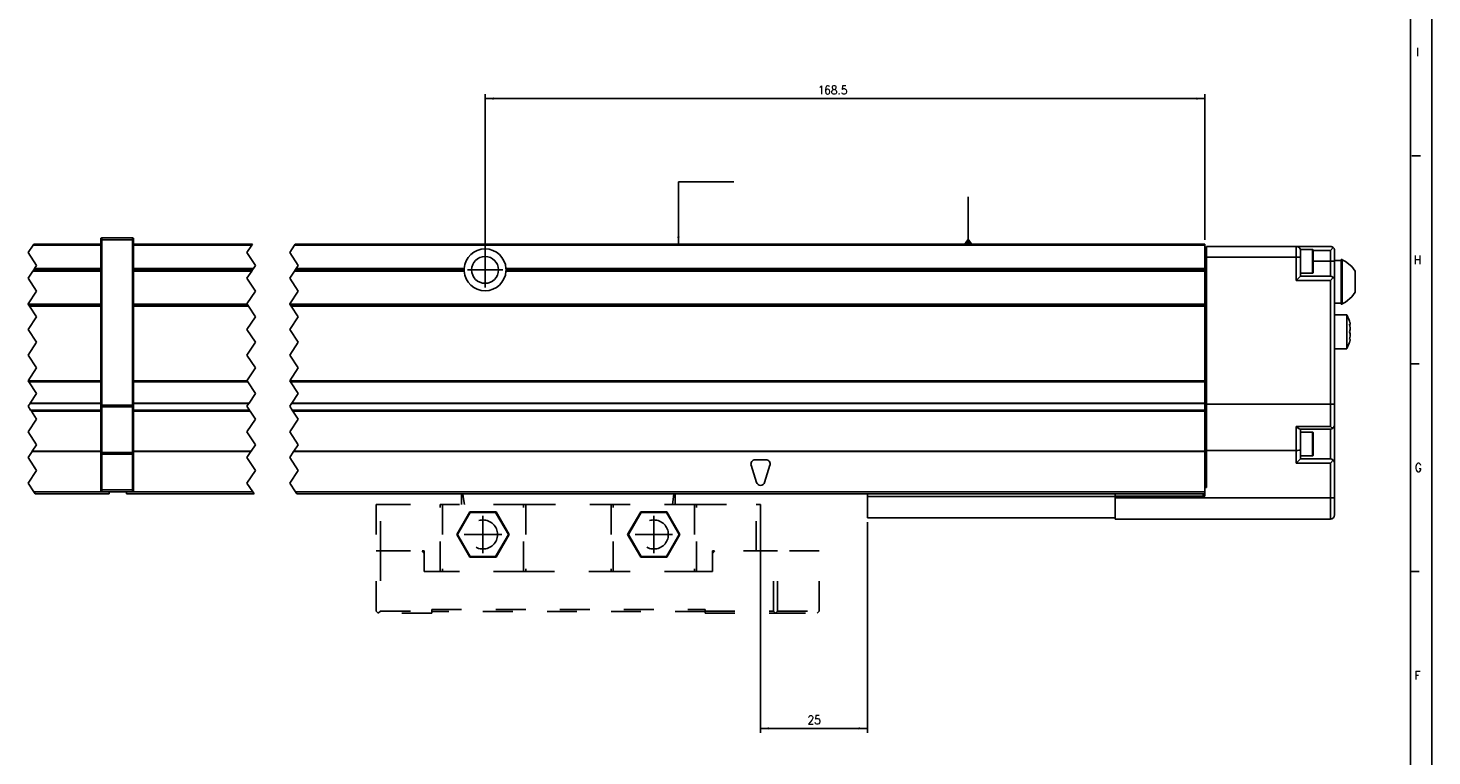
# Model space of a CAD drawing. Header units: inches. Extents: x -381 to 6628, y -418 to 176.
# Tile 11 of 27: x 130 to 459, y -165 to 5. Entities that reach past the tile are written whole.
import ezdxf

# ---------------------------------------------------------------- set-up
doc = ezdxf.new("R2010")
doc.units = ezdxf.units.IN
doc.linetypes.add('DASHED', pattern=[15, 7, -8])
doc.linetypes.add('DOT_CENTER', pattern=[14, 12, -1, 0, -1])
doc.layers.add('1', color=7, linetype='Continuous')
doc.styles.add('CONVERTER_12', font='txt.shx', dxfattribs={"width": 0.9})
doc.dimstyles.new('ME10_DIM_19', dxfattribs={"dimtxt": 2, "dimasz": 2, "dimexe": 1, "dimexo": 1, "dimgap": 1, "dimtad": 1, "dimdsep": 46, "dimtxsty": 'CONVERTER_12', "dimsah": 1, "dimcen": 0.09, "dimclrd": 2, "dimclre": 2, "dimclrt": 2, "dimadec": 0, "dimazin": 0, "dimtfac": 1, "dimtdec": 4, "dimtix": 1, "dimtmove": 0, "dimatfit": 3, "dimfxl": 1, "dimtolj": 1, "dimtzin": 0, "dimarcsym": 0})
doc.dimstyles.new('ME10_DIM_29', dxfattribs={"dimtxt": 2, "dimasz": 2, "dimexe": 1, "dimexo": 1, "dimgap": 1, "dimtad": 1, "dimdsep": 46, "dimtxsty": 'CONVERTER_12', "dimsah": 1, "dimcen": 0.09, "dimclrd": 2, "dimclre": 2, "dimclrt": 2, "dimadec": 0, "dimazin": 0, "dimtfac": 1, "dimtdec": 4, "dimtix": 1, "dimtmove": 0, "dimatfit": 3, "dimfxl": 1, "dimtolj": 1, "dimtzin": 0, "dimarcsym": 0})
doc.dimstyles.get("Standard").update_dxf_attribs({"dimtxt": 0.18, "dimasz": 0.18, "dimexe": 0.18, "dimexo": 0.0625, "dimgap": 0.09, "dimtad": 0, "dimtih": 1, "dimtoh": 1, "dimdec": 4, "dimzin": 0, "dimdsep": 46, "dimtxsty": 'Standard', "dimcen": 0.09, "dimadec": 0, "dimazin": 0, "dimtfac": 1, "dimtdec": 4, "dimtofl": 0, "dimtmove": 0, "dimatfit": 3, "dimfxl": 1, "dimtolj": 1, "dimtzin": 0, "dimarcsym": 0})

# ---------------------------------------------------------------- blocks, each defined once
blk = doc.blocks.new('Modulo_der__14E___8', base_point=(153.18, -109.93))
at = {"color": 7, "linetype": 'Continuous'}
for p, q in [((154.88, -45.53), (182.74, -45.53)), ((154.88, -45.78), (182.58, -45.78)), ((174.43, -45.53), (174.48, -45.48)), ((174.48, -45.48), (181.88, -45.48)), ((181.93, -45.53), (181.88, -45.48)), ((192.58, -45.78), (405.68, -45.78)), ((192.74, -45.53), (405.68, -45.53)), ((405.68, -45.53), (405.68, -45.78)), ((405.68, -51.23), (405.68, -45.78)), ((182.18, -46.47), (182.18, -46.38)), ((405.68, -46.53), (406.08, -46.53)), ((405.68, -48.53), (406.08, -48.53)), ((406.08, -46.03), (427.08, -46.03)), ((406.08, -48.53), (406.08, -46.03)), ((406.08, -83.03), (406.08, -48.53)), ((406.08, -48.53), (427.08, -48.53)), ((427.08, -46.03), (435.08, -46.03)), ((427.08, -48.53), (427.08, -46.03)), ((428.08, -48.53), (427.08, -48.53)), ((427.08, -54.03), (427.08, -48.53)), ((428.08, -46.78), (430.88, -46.78)), ((428.08, -46.78), (428.08, -47.03)), ((428.08, -48.53), (428.08, -47.03)), ((428.08, -53.03), (428.08, -48.53)), ((430.88, -46.78), (430.95, -46.79)), ((430.88, -46.78), (430.88, -52.28)), ((430.95, -46.79), (431.05, -46.88)), ((431.05, -46.88), (431.08, -47.17)), ((431.06, -47.03), (435.08, -47.03)), ((431.08, -47.17), (431.08, -52.08)), ((435.29, -46.05), (435.08, -46.03)), ((435.08, -47.03), (435.78, -46.32)), ((435.08, -47.03), (435.08, -49.53)), ((435.46, -46.1), (435.29, -46.05)), ((435.48, -46.11), (435.46, -46.1)), ((435.67, -46.22), (435.48, -46.11)), ((435.78, -46.32), (435.67, -46.22)), ((435.78, -46.32), (435.82, -46.36)), ((435.82, -46.36), (435.94, -46.53)), ((435.94, -46.53), (436, -46.65)), ((436, -46.65), (436.03, -46.72)), ((436.03, -46.72), (436.07, -46.92)), ((436.07, -46.92), (436.08, -47.03)), ((436.08, -47.03), (436.08, -49.53)), ((437.58, -49.07), (437.83, -49.07)), ((437.58, -59.57), (437.58, -49.07)), ((437.83, -49.07), (437.83, -49.15)), ((437.83, -54.32), (437.83, -49.07)), ((437.83, -49.15), (438.66, -49.54)), ((182.94, -51.23), (154.88, -51.23)), ((182.74, -51.53), (154.88, -51.53)), ((154.88, -51.83), (182.54, -51.83)), ((192.54, -51.83), (232.29, -51.83)), ((232.28, -51.53), (192.74, -51.53)), ((232.29, -51.23), (192.94, -51.23)), ((232.28, -51.53), (232.29, -51.23)), ((232.29, -51.83), (232.28, -51.53)), ((234.45, -49.95), (234.45, -49.96)), ((405.68, -51.23), (242.07, -51.23)), ((242.07, -51.23), (242.08, -51.53)), ((242.08, -51.53), (242.07, -51.83)), ((242.07, -51.83), (405.68, -51.83)), ((405.68, -51.53), (242.08, -51.53)), ((405.68, -51.53), (405.68, -51.23)), ((405.68, -51.83), (405.68, -51.53)), ((405.68, -59.53), (405.68, -51.83)), ((430.88, -52.28), (428.08, -52.28)), ((430.95, -52.27), (430.88, -52.28)), ((431.05, -52.18), (430.95, -52.27)), ((431.08, -52.08), (431.05, -52.18)), ((431.08, -49.53), (435.08, -49.53)), ((435.08, -49.53), (435.08, -53.03)), ((435.08, -49.53), (436.08, -49.53)), ((437.58, -49.32), (436.08, -49.32)), ((436.08, -49.53), (436.08, -54.03)), ((438.66, -49.54), (440.15, -50.77)), ((440.15, -50.77), (440.88, -51.86)), ((440.88, -56.79), (440.88, -51.86)), ((234.45, -53.09), (234.45, -53.1)), ((428.08, -53.03), (427.08, -54.03)), ((435.08, -54.03), (427.08, -54.03)), ((435.08, -53.03), (428.08, -53.03)), ((435.08, -53.03), (435.46, -53.1)), ((435.78, -53.32), (435.08, -54.03)), ((435.08, -83.03), (435.08, -54.03)), ((435.46, -53.1), (435.78, -53.32)), ((435.78, -53.32), (435.82, -53.36)), ((435.82, -53.36), (435.94, -53.53)), ((435.94, -53.53), (436, -53.65)), ((436, -53.65), (436.03, -53.72)), ((436.03, -53.72), (436.07, -53.92)), ((436.07, -53.92), (436.08, -54.03)), ((436.08, -82.84), (436.08, -54.03)), ((437.83, -59.49), (437.83, -54.32)), ((438.66, -59.11), (437.83, -59.49)), ((440.15, -57.87), (438.66, -59.11)), ((440.88, -56.79), (440.15, -57.87)), ((154.88, -59.53), (181.44, -59.53)), ((154.88, -59.78), (181.61, -59.78)), ((181.78, -60.03), (154.88, -60.03)), ((191.44, -59.53), (405.68, -59.53)), ((191.61, -59.78), (405.68, -59.78)), ((405.68, -60.03), (191.78, -60.03)), ((405.68, -59.53), (405.68, -59.78)), ((405.68, -59.78), (405.68, -60.03)), ((405.68, -60.03), (405.68, -77.53)), ((437.58, -59.32), (436.08, -59.32)), ((438.91, -62.03), (436.08, -62.03)), ((437.58, -59.57), (437.83, -59.57)), ((437.83, -59.57), (437.83, -59.49)), ((438.91, -62.09), (438.91, -62.03)), ((438.91, -62.03), (438.91, -62.09)), ((439.5, -63.33), (438.91, -62.09)), ((438.91, -62.09), (438.91, -64.66)), ((438.91, -64.66), (438.91, -70.03)), ((439.58, -63.53), (439.5, -63.33)), ((439.67, -63.84), (439.58, -63.53)), ((439.58, -63.53), (439.67, -63.84)), ((439.66, -64.59), (439.58, -64.26)), ((439.58, -64.26), (439.67, -64.33)), ((439.59, -64.33), (439.68, -64.33)), ((439.59, -64.33), (439.66, -64.59)), ((439.67, -64.64), (439.66, -64.59)), ((439.66, -64.59), (439.67, -64.64)), ((439.68, -63.89), (439.67, -63.84)), ((439.67, -64.33), (439.68, -64.33)), ((439.68, -64.7), (439.67, -64.64)), ((439.67, -64.64), (439.68, -64.7)), ((439.7, -63.96), (439.68, -63.89)), ((439.68, -64.33), (439.73, -64.21)), ((439.72, -65.03), (439.68, -64.7)), ((439.68, -64.7), (439.72, -65.03)), ((439.68, -65.76), (439.72, -65.51)), ((439.72, -65.51), (439.68, -65.76)), ((439.72, -64.09), (439.7, -63.96)), ((439.73, -64.21), (439.72, -64.09)), ((439.73, -65.28), (439.72, -65.03)), ((439.72, -65.03), (439.73, -65.28)), ((439.72, -65.51), (439.73, -65.36)), ((439.73, -65.36), (439.72, -65.51)), ((439.73, -65.36), (439.73, -65.28)), ((439.73, -65.28), (439.73, -65.36)), ((439.5, -68.72), (438.91, -69.97)), ((439.58, -68.53), (439.5, -68.72)), ((439.58, -66.03), (439.67, -65.81)), ((439.67, -65.81), (439.58, -66.03)), ((439.67, -66.25), (439.58, -66.03)), ((439.58, -66.03), (439.67, -66.25)), ((439.58, -67.8), (439.66, -67.47)), ((439.67, -67.73), (439.58, -67.8)), ((439.58, -68.53), (439.67, -68.22)), ((439.67, -68.22), (439.58, -68.53)), ((439.66, -67.47), (439.59, -67.73)), ((439.59, -67.73), (439.68, -67.73)), ((439.66, -67.47), (439.67, -67.42)), ((439.67, -67.42), (439.66, -67.47)), ((439.67, -65.81), (439.68, -65.76)), ((439.68, -65.76), (439.67, -65.81)), ((439.68, -66.29), (439.67, -66.25)), ((439.67, -66.25), (439.68, -66.29)), ((439.67, -67.42), (439.68, -67.35)), ((439.68, -67.35), (439.67, -67.42)), ((439.68, -67.73), (439.67, -67.73)), ((439.67, -68.22), (439.68, -68.17)), ((439.72, -66.55), (439.68, -66.29)), ((439.68, -66.29), (439.72, -66.55)), ((439.68, -67.35), (439.72, -67.03)), ((439.72, -67.03), (439.68, -67.35)), ((439.73, -67.84), (439.68, -67.73)), ((439.68, -68.17), (439.7, -68.09)), ((439.7, -68.09), (439.72, -67.96)), ((439.73, -66.7), (439.72, -66.55)), ((439.72, -66.55), (439.73, -66.7)), ((439.72, -67.03), (439.73, -66.78)), ((439.73, -66.78), (439.72, -67.03)), ((439.72, -67.96), (439.73, -67.84)), ((439.73, -66.78), (439.73, -66.7)), ((439.73, -66.7), (439.73, -66.78)), ((438.91, -70.03), (436.08, -70.03)), ((154.88, -77.53), (181.44, -77.53)), ((154.88, -77.78), (181.61, -77.78)), ((191.44, -77.53), (405.68, -77.53)), ((191.61, -77.78), (405.68, -77.78)), ((405.68, -77.53), (405.68, -77.78)), ((405.68, -77.78), (405.68, -82.73)), ((154.88, -82.73), (181.94, -82.73)), ((154.88, -82.82), (181.88, -82.82)), ((154.88, -84.37), (182.01, -84.37)), ((154.88, -84.53), (182.11, -84.53)), ((154.88, -84.65), (182.19, -84.65)), ((191.88, -82.82), (405.68, -82.82)), ((191.94, -82.73), (405.68, -82.73)), ((192.01, -84.37), (405.68, -84.37)), ((405.68, -84.54), (192.11, -84.53)), ((192.19, -84.65), (405.68, -84.65)), ((405.68, -82.73), (405.68, -82.82)), ((405.68, -82.82), (405.68, -84.37)), ((405.68, -82.93), (406.08, -82.93)), ((405.68, -84.37), (405.68, -84.54)), ((405.68, -84.65), (405.68, -84.54)), ((405.68, -84.65), (405.68, -94.02)), ((406.08, -83.03), (406.08, -93.83)), ((406.08, -83.03), (435.08, -83.03)), ((435.29, -83.02), (435.08, -83.03)), ((435.08, -88.19), (435.08, -83.03)), ((435.46, -83.01), (435.29, -83.02)), ((435.48, -83.01), (435.46, -83.01)), ((435.67, -82.99), (435.48, -83.01)), ((435.78, -82.97), (435.67, -82.99)), ((435.82, -82.97), (435.78, -82.97)), ((435.94, -82.93), (435.82, -82.97)), ((436, -82.91), (435.94, -82.93)), ((436.03, -82.9), (436, -82.91)), ((436.07, -82.86), (436.03, -82.9)), ((436.08, -82.84), (436.07, -82.86)), ((436.08, -87.83), (436.08, -82.84)), ((427.08, -88.19), (427.1, -88.21)), ((435.08, -88.19), (427.08, -88.19)), ((427.08, -93.83), (427.08, -88.19)), ((427.1, -88.21), (427.46, -88.52)), ((427.46, -88.52), (427.48, -88.53)), ((427.48, -88.53), (427.78, -88.74)), ((427.78, -88.74), (427.8, -88.75)), ((435.08, -88.19), (435.1, -88.21)), ((435.1, -88.21), (435.46, -88.52)), ((435.46, -88.52), (435.48, -88.53)), ((435.64, -88.65), (435.46, -88.75)), ((435.48, -88.53), (435.64, -88.65)), ((435.64, -88.65), (435.78, -88.53)), ((435.78, -88.53), (436, -88.21)), ((436, -88.21), (436.08, -87.83)), ((436.08, -87.84), (436.06, -88)), ((436.08, -87.84), (436.08, -96.83)), ((427.8, -88.75), (428.01, -88.83)), ((435.08, -88.83), (428.01, -88.83)), ((428.08, -93.64), (428.08, -88.83)), ((430.88, -89.58), (428.08, -89.58)), ((430.95, -89.59), (430.88, -89.58)), ((430.88, -89.58), (430.88, -95.08)), ((431.05, -89.68), (430.95, -89.59)), ((431.08, -89.97), (431.05, -89.68)), ((431.08, -89.97), (431.08, -92.33)), ((435.46, -88.75), (435.08, -88.83)), ((435.08, -88.83), (435.08, -95.83)), ((182.41, -94.02), (154.88, -94.02)), ((182.35, -94.11), (154.88, -94.11)), ((405.68, -94.11), (192.35, -94.11)), ((405.68, -94.02), (192.41, -94.02)), ((406.08, -93.73), (405.68, -93.73)), ((405.68, -94.02), (405.68, -94.11)), ((405.68, -94.11), (405.68, -102.53)), ((406.08, -93.83), (406.08, -102.53)), ((427.08, -93.83), (406.08, -93.83)), ((427.46, -93.81), (427.08, -93.83)), ((427.08, -96.83), (427.08, -93.83)), ((427.78, -93.77), (427.46, -93.81)), ((428, -93.71), (427.78, -93.77)), ((428.08, -93.64), (428, -93.71)), ((428.08, -95.83), (428.08, -93.64)), ((430.88, -95.08), (428.08, -95.08)), ((430.88, -95.08), (430.95, -95.07)), ((430.95, -95.07), (431.05, -94.98)), ((431.05, -94.98), (431.08, -94.88)), ((431.08, -92.33), (431.08, -94.88)), ((300.72, -101.32), (299.47, -97.32)), ((300.43, -96.03), (302.93, -96.03)), ((303.88, -97.32), (302.63, -101.32)), ((428.08, -95.83), (427.08, -96.83)), ((427.08, -96.83), (435.08, -96.83)), ((428.08, -95.83), (435.08, -95.83)), ((435.46, -95.9), (435.08, -95.83)), ((435.08, -96.83), (435.78, -96.12)), ((435.08, -96.83), (435.08, -104.93)), ((435.78, -96.12), (435.46, -95.9)), ((436, -96.45), (435.78, -96.12)), ((436.08, -96.83), (436, -96.45)), ((436.08, -96.83), (436.08, -104.93)), ((406.08, -101.53), (405.68, -101.53)), ((153.18, -103.53), (153.18, -104.03)), ((153.18, -104.03), (183.11, -104.03)), ((154.63, -103.53), (182.78, -103.53)), ((192.78, -103.53), (405.68, -103.53)), ((326.68, -104.03), (193.11, -104.03)), ((326.68, -104.03), (384.68, -104.03)), ((326.68, -104.63), (326.68, -104.03)), ((326.68, -104.63), (326.68, -109.63)), ((384.68, -104.63), (326.68, -104.63)), ((405.68, -104.03), (384.68, -104.03)), ((384.68, -104.03), (384.68, -104.53)), ((384.68, -104.53), (405.68, -104.53)), ((384.68, -104.93), (384.68, -104.53)), ((384.68, -104.93), (384.68, -109.93)), ((435.08, -104.93), (384.68, -104.93)), ((405.28, -104.03), (405.28, -104.53)), ((406.08, -102.03), (405.68, -102.03)), ((405.68, -102.53), (405.68, -104.53)), ((406.08, -102.53), (405.68, -102.53)), ((435.08, -104.93), (435.08, -109.93)), ((435.08, -104.93), (436.08, -104.93)), ((436.08, -104.93), (436.08, -108.93)), ((326.68, -109.63), (384.68, -109.63)), ((435.08, -109.93), (384.68, -109.93))]:
    blk.add_line(p, q, dxfattribs=at)
at = {"color": 2, "linetype": 'DOT_CENTER'}
for p, q in [((181.43, -47.5), (182.58, -45.78)), ((182.58, -45.78), (182.74, -45.53)), ((192.58, -45.78), (191.43, -47.5)), ((192.74, -45.53), (192.58, -45.78)), ((183.43, -50.5), (181.43, -47.5)), ((182.12, -46.47), (182.18, -46.47)), ((191.43, -47.5), (193.43, -50.5)), ((181.43, -53.5), (182.54, -51.83)), ((182.74, -51.53), (182.54, -51.83)), ((182.94, -51.23), (182.74, -51.53)), ((182.94, -51.23), (183.43, -50.5)), ((192.54, -51.83), (191.43, -53.5)), ((192.74, -51.53), (192.54, -51.83)), ((192.94, -51.23), (192.74, -51.53)), ((193.43, -50.5), (192.94, -51.23)), ((183.43, -56.5), (181.43, -53.5)), ((191.43, -53.5), (193.43, -56.5)), ((181.43, -59.5), (183.43, -56.5)), ((193.43, -56.5), (191.43, -59.5)), ((181.44, -59.53), (181.43, -59.5)), ((181.61, -59.78), (181.44, -59.53)), ((181.61, -59.78), (181.78, -60.03)), ((183.43, -62.5), (181.78, -60.03)), ((191.43, -59.5), (191.44, -59.53)), ((191.44, -59.53), (191.61, -59.78)), ((191.78, -60.03), (191.61, -59.78)), ((191.78, -60.03), (193.43, -62.5)), ((181.43, -65.5), (183.43, -62.5)), ((183.43, -68.5), (181.43, -65.5)), ((193.43, -62.5), (191.43, -65.5)), ((191.43, -65.5), (193.43, -68.5)), ((181.43, -71.5), (183.43, -68.5)), ((193.43, -68.5), (191.43, -71.5)), ((183.43, -74.5), (181.43, -71.5)), ((191.43, -71.5), (193.43, -74.5)), ((181.43, -77.5), (183.43, -74.5)), ((193.43, -74.5), (191.43, -77.5)), ((181.44, -77.53), (181.43, -77.5)), ((181.61, -77.78), (181.44, -77.53)), ((183.43, -80.5), (181.61, -77.78)), ((191.43, -77.5), (191.44, -77.53)), ((191.44, -77.53), (191.61, -77.78)), ((191.61, -77.78), (193.43, -80.5)), ((181.94, -82.73), (183.43, -80.5)), ((193.43, -80.5), (191.94, -82.73)), ((181.43, -83.5), (181.88, -82.82)), ((182.01, -84.37), (181.43, -83.5)), ((181.88, -82.82), (181.94, -82.73)), ((182.11, -84.53), (182.01, -84.37)), ((182.11, -84.53), (182.13, -84.56)), ((182.13, -84.56), (182.19, -84.65)), ((183.43, -86.5), (182.19, -84.65)), ((191.88, -82.82), (191.43, -83.5)), ((191.43, -83.5), (192.01, -84.37)), ((191.94, -82.73), (191.88, -82.82)), ((192.01, -84.37), (192.11, -84.53)), ((192.19, -84.65), (192.11, -84.53)), ((192.19, -84.65), (193.43, -86.5)), ((181.43, -89.5), (183.43, -86.5)), ((193.43, -86.5), (191.43, -89.5)), ((183.43, -92.5), (181.43, -89.5)), ((191.43, -89.5), (193.43, -92.5)), ((181.43, -95.5), (182.35, -94.11)), ((182.41, -94.02), (182.35, -94.11)), ((182.41, -94.02), (183.43, -92.5)), ((192.35, -94.11), (191.43, -95.5)), ((192.35, -94.11), (192.41, -94.02)), ((193.43, -92.5), (192.41, -94.02)), ((183.43, -98.5), (181.43, -95.5)), ((181.43, -101.5), (183.43, -98.5)), ((191.43, -95.5), (193.43, -98.5)), ((193.43, -98.5), (191.43, -101.5)), ((182.78, -103.53), (181.43, -101.5)), ((191.43, -101.5), (192.78, -103.53)), ((183.11, -104.03), (182.78, -103.53)), ((192.78, -103.53), (193.11, -104.03))]:
    blk.add_line(p, q, dxfattribs=at)
at = {"color": 7, "linetype": 'Continuous'}
blk.add_circle((237.18, -51.53), 3.15, dxfattribs=at)
for centre, radius, start, end in [((237.18, -51.53), 4.9, 3.5101, 176.4899), ((427.08, -47.03), 1, 0, 90), ((237.18, -51.53), 4.9, 183.5101, 356.4899), ((300.43, -97.03), 1, 90, 197.354), ((302.93, -97.03), 1, 342.646, 90), ((301.68, -101.03), 1, 197.354, 342.646), ((435.08, -108.93), 1, 270, 0)]:
    blk.add_arc(centre, radius, start, end, dxfattribs=at)
at = {"layer": '1', "color": 2, "linetype": 'DOT_CENTER'}
for p, q in [((237.18, -47.38), (237.18, -55.68)), ((241.33, -51.53), (233.03, -51.53))]:
    blk.add_line(p, q, dxfattribs=at)
blk = doc.blocks.new('Modulos_intermedio__FL-14__2__10', base_point=(130.18, -104.03))
at = {"color": 2, "linetype": 'DOT_CENTER'}
for p, q in [((131.33, -45.78), (130.18, -47.5)), ((131.49, -45.53), (131.33, -45.78)), ((130.18, -47.5), (132.18, -50.5)), ((131.29, -51.83), (130.18, -53.5)), ((131.29, -51.83), (131.49, -51.53)), ((131.49, -51.53), (131.69, -51.23)), ((132.18, -50.5), (131.69, -51.23)), ((130.18, -53.5), (132.18, -56.5)), ((132.18, -56.5), (130.18, -59.5)), ((130.18, -59.5), (130.19, -59.53)), ((130.19, -59.53), (130.36, -59.78)), ((130.53, -60.03), (130.36, -59.78)), ((130.53, -60.03), (132.18, -62.5)), ((132.18, -62.5), (130.18, -65.5)), ((130.18, -65.5), (132.18, -68.5)), ((132.18, -68.5), (130.18, -71.5)), ((130.18, -71.5), (132.18, -74.5)), ((132.18, -74.5), (130.18, -77.5)), ((130.18, -77.5), (130.19, -77.53)), ((130.19, -77.53), (130.36, -77.78)), ((130.36, -77.78), (132.18, -80.5)), ((132.18, -80.5), (130.69, -82.73)), ((130.63, -82.82), (130.18, -83.5)), ((130.18, -83.5), (130.76, -84.37)), ((130.69, -82.73), (130.63, -82.82)), ((130.76, -84.37), (130.86, -84.53)), ((130.9, -84.58), (130.86, -84.53)), ((130.94, -84.65), (130.9, -84.58)), ((130.94, -84.65), (132.18, -86.5)), ((132.18, -86.5), (130.18, -89.5)), ((130.18, -89.5), (132.18, -92.5)), ((131.1, -94.11), (130.18, -95.5)), ((131.1, -94.11), (131.16, -94.02)), ((132.18, -92.5), (131.16, -94.02)), ((130.18, -95.5), (132.18, -98.5)), ((132.18, -98.5), (130.18, -101.5)), ((130.69, -96.28), (130.74, -96.35)), ((130.74, -96.35), (130.78, -96.41)), ((130.78, -96.41), (130.82, -96.46)), ((130.82, -96.46), (130.83, -96.49)), ((132.18, -98.5), (131.55, -97.56)), ((130.18, -101.5), (131.53, -103.53)), ((131.22, -103.06), (131.22, -103.08)), ((131.53, -103.53), (131.86, -104.03))]:
    blk.add_line(p, q, dxfattribs=at)
at = {"color": 7, "linetype": 'Continuous'}
for p, q in [((131.33, -45.78), (147.18, -45.78)), ((131.49, -45.53), (147.18, -45.53)), ((147.18, -44.28), (147.19, -44.21)), ((147.18, -44.28), (147.18, -44.53)), ((147.18, -44.53), (147.43, -44.53)), ((147.18, -44.53), (147.18, -83.21)), ((147.19, -44.21), (147.2, -44.18)), ((147.2, -44.18), (147.22, -44.14)), ((147.22, -44.14), (147.25, -44.1)), ((147.25, -44.1), (147.29, -44.07)), ((147.29, -44.07), (147.34, -44.04)), ((147.34, -44.04), (147.36, -44.04)), ((147.36, -44.04), (147.43, -44.03)), ((147.43, -44.03), (147.43, -44.53)), ((147.43, -44.03), (154.63, -44.03)), ((154.63, -44.53), (147.43, -44.53)), ((147.43, -44.53), (147.43, -83.21)), ((154.63, -44.03), (154.63, -44.53)), ((154.7, -44.04), (154.63, -44.03)), ((154.88, -44.53), (154.63, -44.53)), ((154.63, -44.53), (154.63, -83.21)), ((154.72, -44.04), (154.7, -44.04)), ((154.76, -44.07), (154.72, -44.04)), ((154.8, -44.1), (154.76, -44.07)), ((154.84, -44.14), (154.8, -44.1)), ((154.86, -44.18), (154.84, -44.14)), ((154.87, -44.21), (154.86, -44.18)), ((154.88, -44.28), (154.87, -44.21)), ((154.88, -44.28), (154.88, -44.53)), ((154.88, -44.53), (154.88, -83.21)), ((147.18, -51.83), (131.29, -51.83)), ((147.18, -51.53), (131.49, -51.53)), ((147.18, -51.23), (131.69, -51.23)), ((130.19, -59.53), (147.18, -59.53)), ((130.36, -59.78), (147.18, -59.78)), ((147.18, -60.03), (130.53, -60.03)), ((130.19, -77.53), (147.18, -77.53)), ((130.36, -77.78), (147.18, -77.78)), ((130.63, -82.82), (147.18, -82.82)), ((130.69, -82.73), (147.18, -82.73)), ((130.76, -84.37), (147.18, -84.37)), ((130.86, -84.53), (147.18, -84.53)), ((130.94, -84.65), (147.18, -84.65)), ((147.18, -83.21), (147.18, -83.52)), ((147.18, -83.21), (147.43, -83.21)), ((147.18, -83.52), (147.18, -94.19)), ((147.18, -83.52), (147.19, -83.54)), ((147.19, -83.54), (147.22, -83.57)), ((147.22, -83.57), (147.25, -83.59)), ((147.25, -83.59), (147.29, -83.6)), ((147.29, -83.6), (147.34, -83.61)), ((147.34, -83.61), (147.36, -83.61)), ((147.36, -83.61), (147.43, -83.62)), ((147.43, -83.21), (154.63, -83.21)), ((147.43, -83.21), (147.43, -83.62)), ((147.43, -83.62), (154.63, -83.62)), ((147.43, -83.62), (147.43, -94.3)), ((154.88, -83.21), (154.63, -83.21)), ((154.63, -83.21), (154.63, -83.62)), ((154.7, -83.61), (154.63, -83.62)), ((154.63, -83.62), (154.63, -94.3)), ((154.72, -83.61), (154.7, -83.61)), ((154.76, -83.6), (154.72, -83.61)), ((154.8, -83.59), (154.76, -83.6)), ((154.84, -83.57), (154.8, -83.59)), ((154.87, -83.54), (154.84, -83.57)), ((154.88, -83.52), (154.87, -83.54)), ((154.88, -83.21), (154.88, -83.52)), ((154.88, -83.52), (154.88, -94.19)), ((147.18, -94.11), (131.1, -94.11)), ((147.18, -94.02), (131.16, -94.02)), ((147.18, -94.19), (147.18, -94.71)), ((147.18, -94.19), (147.19, -94.22)), ((147.18, -94.71), (147.43, -94.71)), ((147.18, -94.71), (147.18, -103.03)), ((147.19, -94.22), (147.22, -94.25)), ((147.22, -94.25), (147.25, -94.27)), ((147.25, -94.27), (147.29, -94.28)), ((147.29, -94.28), (147.34, -94.29)), ((147.34, -94.29), (147.36, -94.29)), ((147.36, -94.29), (147.43, -94.3)), ((154.63, -94.3), (147.43, -94.3)), ((147.43, -94.3), (147.43, -94.71)), ((154.63, -94.71), (147.43, -94.71)), ((147.43, -94.71), (147.43, -103.03)), ((154.7, -94.29), (154.63, -94.3)), ((154.63, -94.3), (154.63, -94.71)), ((154.63, -94.71), (154.63, -103.03)), ((154.88, -94.71), (154.63, -94.71)), ((154.72, -94.29), (154.7, -94.29)), ((154.76, -94.28), (154.72, -94.29)), ((154.8, -94.27), (154.76, -94.28)), ((154.84, -94.25), (154.8, -94.27)), ((154.87, -94.22), (154.84, -94.25)), ((154.88, -94.19), (154.87, -94.22)), ((154.88, -94.19), (154.88, -94.71)), ((154.88, -94.71), (154.88, -103.03)), ((131.22, -103.08), (131.23, -103.08)), ((131.53, -103.53), (147.43, -103.53)), ((131.86, -104.03), (149.18, -104.03)), ((147.18, -103.03), (147.18, -103.28)), ((147.18, -103.03), (147.43, -103.03)), ((147.18, -103.28), (147.19, -103.34)), ((147.19, -103.34), (147.2, -103.37)), ((147.2, -103.37), (147.22, -103.41)), ((147.22, -103.41), (147.25, -103.45)), ((147.25, -103.45), (147.29, -103.49)), ((147.29, -103.49), (147.34, -103.51)), ((147.34, -103.51), (147.36, -103.52)), ((147.36, -103.52), (147.43, -103.53)), ((147.43, -103.03), (154.63, -103.03)), ((147.43, -103.03), (147.43, -103.53)), ((147.43, -103.53), (154.63, -103.53)), ((149.18, -103.53), (149.18, -104.03)), ((154.63, -103.03), (154.63, -103.53)), ((154.88, -103.03), (154.63, -103.03)), ((154.7, -103.52), (154.63, -103.53)), ((154.72, -103.51), (154.7, -103.52)), ((154.76, -103.49), (154.72, -103.51)), ((154.8, -103.45), (154.76, -103.49)), ((154.84, -103.41), (154.8, -103.45)), ((154.86, -103.37), (154.84, -103.41)), ((154.87, -103.34), (154.86, -103.37)), ((154.88, -103.28), (154.87, -103.34)), ((154.88, -103.03), (154.88, -103.28))]:
    blk.add_line(p, q, dxfattribs=at)
blk = doc.blocks.new('CABEZA_1__11', base_point=(211.68, -131.97))
at = {"color": 2, "linetype": 'DASHED'}
for p, q in [((231.68, -104.67), (231.68, -104.03)), ((231.68, -106.53), (231.68, -104.67)), ((281.68, -104.67), (281.68, -104.03)), ((281.68, -106.53), (281.68, -104.67)), ((211.68, -106.53), (211.68, -117.37)), ((212.68, -106.53), (211.68, -106.53)), ((212.68, -106.53), (226.68, -106.53)), ((212.68, -117.37), (212.68, -106.53)), ((226.68, -122.17), (226.68, -106.53)), ((227.18, -106.53), (226.68, -106.53)), ((227.18, -106.53), (227.18, -122.17)), ((246.18, -106.53), (227.18, -106.53)), ((233.62, -108.22), (230.55, -113.52)), ((233.7, -108.37), (230.73, -113.52)), ((233.7, -108.37), (233.62, -108.22)), ((239.74, -108.22), (233.62, -108.22)), ((239.65, -108.37), (233.7, -108.37)), ((239.65, -108.37), (239.74, -108.22)), ((242.62, -113.52), (239.65, -108.37)), ((242.8, -113.52), (239.74, -108.22)), ((246.18, -122.17), (246.18, -106.53)), ((246.68, -106.53), (246.18, -106.53)), ((246.68, -106.53), (246.68, -122.17)), ((246.68, -106.53), (266.68, -106.53)), ((266.68, -106.53), (266.68, -122.17)), ((266.68, -106.53), (267.18, -106.53)), ((267.18, -122.17), (267.18, -106.53)), ((286.18, -106.53), (267.18, -106.53)), ((273.62, -108.22), (270.55, -113.52)), ((273.7, -108.37), (270.73, -113.52)), ((279.74, -108.22), (273.62, -108.22)), ((273.7, -108.37), (273.62, -108.22)), ((279.65, -108.37), (273.7, -108.37)), ((279.65, -108.37), (279.74, -108.22)), ((282.62, -113.52), (279.65, -108.37)), ((282.8, -113.52), (279.74, -108.22)), ((286.18, -106.53), (286.18, -122.17)), ((286.68, -106.53), (286.18, -106.53)), ((286.68, -122.17), (286.68, -106.53)), ((286.68, -106.53), (300.68, -106.53)), ((300.68, -117.37), (300.68, -106.53)), ((300.68, -106.53), (301.68, -106.53)), ((301.68, -106.53), (301.68, -117.37)), ((230.73, -113.52), (230.55, -113.52)), ((233.62, -118.83), (230.55, -113.52)), ((233.7, -118.67), (230.73, -113.52)), ((242.62, -113.52), (239.65, -118.67)), ((242.8, -113.52), (239.74, -118.83)), ((242.62, -113.52), (242.8, -113.52)), ((270.55, -113.52), (273.62, -118.83)), ((270.73, -113.52), (270.55, -113.52)), ((270.73, -113.52), (273.7, -118.67)), ((279.65, -118.67), (282.62, -113.52)), ((279.74, -118.83), (282.8, -113.52)), ((282.62, -113.52), (282.8, -113.52)), ((211.68, -131.47), (211.68, -117.37)), ((211.68, -117.37), (212.68, -117.37)), ((212.68, -117.37), (212.68, -131.47)), ((212.68, -117.37), (222.43, -117.37)), ((222.93, -117.37), (222.43, -117.37)), ((222.93, -117.87), (222.43, -117.37)), ((222.93, -122.17), (222.93, -117.37)), ((222.93, -117.87), (222.93, -122.17)), ((290.93, -117.37), (290.43, -117.37)), ((290.43, -117.37), (290.43, -117.87)), ((290.93, -117.37), (290.43, -117.87)), ((290.43, -117.87), (290.43, -122.17)), ((304.68, -117.37), (290.93, -117.37)), ((304.68, -131.47), (304.68, -117.37)), ((304.68, -117.37), (305.68, -117.37)), ((305.68, -131.47), (305.68, -117.37)), ((315.42, -117.37), (305.68, -117.37)), ((315.42, -131.47), (315.42, -117.37)), ((233.62, -118.83), (233.7, -118.67)), ((239.74, -118.83), (233.62, -118.83)), ((239.65, -118.67), (233.7, -118.67)), ((239.74, -118.83), (239.65, -118.67)), ((273.7, -118.67), (273.62, -118.83)), ((273.62, -118.83), (279.74, -118.83)), ((273.7, -118.67), (279.65, -118.67)), ((279.65, -118.67), (279.74, -118.83)), ((222.93, -122.17), (226.93, -122.17)), ((227.18, -122.17), (226.93, -122.17)), ((246.18, -122.17), (227.18, -122.17)), ((246.43, -122.17), (246.18, -122.17)), ((246.43, -122.17), (266.93, -122.17)), ((267.18, -122.17), (266.93, -122.17)), ((286.18, -122.17), (267.18, -122.17)), ((286.43, -122.17), (286.18, -122.17)), ((286.43, -122.17), (290.43, -122.17)), ((211.68, -131.47), (212.18, -131.97)), ((212.18, -131.97), (212.68, -131.47)), ((212.68, -131.47), (224.68, -131.47)), ((224.68, -131.47), (224.68, -131.07)), ((224.68, -131.07), (288.68, -131.07)), ((224.68, -131.97), (224.68, -131.47)), ((288.68, -131.07), (288.68, -131.47)), ((288.68, -131.47), (304.68, -131.47)), ((288.68, -131.47), (288.68, -131.97)), ((304.68, -131.47), (305.18, -131.97)), ((305.68, -131.47), (305.18, -131.97)), ((305.68, -131.47), (315.42, -131.47)), ((315.42, -131.47), (314.92, -131.97)), ((224.68, -131.97), (212.18, -131.97)), ((288.68, -131.57), (224.68, -131.57)), ((288.68, -131.97), (305.18, -131.97)), ((305.18, -131.97), (314.92, -131.97))]:
    blk.add_line(p, q, dxfattribs=at)
at = {"color": 7, "linetype": 'Continuous'}
for p, q in [((231.7, -104.03), (231.69, -104.03)), ((231.85, -104.04), (231.7, -104.03)), ((231.88, -104.03), (231.85, -104.04)), ((231.92, -104.03), (231.88, -104.03)), ((232.08, -104.67), (232, -104.03)), ((232.33, -106.53), (232.08, -104.67)), ((281.03, -106.53), (281.27, -104.67)), ((281.27, -104.67), (281.35, -104.03)), ((281.48, -104.03), (281.43, -104.03)), ((281.5, -104.04), (281.48, -104.03)), ((281.66, -104.03), (281.5, -104.04)), ((281.67, -104.03), (281.66, -104.03))]:
    blk.add_line(p, q, dxfattribs=at)
at = {"color": 2, "linetype": 'DASHED'}
for centre in [(236.68, -113.52), (276.68, -113.52)]:
    blk.add_circle(centre, 3.4, dxfattribs=at)
at = {"layer": '1', "color": 2, "linetype": 'DOT_CENTER'}
for p, q in [((236.68, -109.12), (236.68, -117.92)), ((276.68, -109.12), (276.68, -117.92)), ((241.08, -113.52), (232.28, -113.52)), ((281.08, -113.52), (272.28, -113.52))]:
    blk.add_line(p, q, dxfattribs=at)
blk = doc.blocks.new('F-56__14', base_point=(-230.88, -131.97))
for name, p in [('Modulos_intermedio__FL-14__2__10', (130.18, -104.03)), ('Modulo_der__14E___8', (153.18, -109.93)), ('CABEZA_1__11', (211.68, -131.97))]:
    blk.add_blockref(name, p)
blk = doc.blocks.new('*D82')
at = {"layer": '1', "color": 2, "linetype": 'Continuous'}
for p, q in [((237.18, -50.53), (237.18, -10.41)), ((405.68, -11.41), (237.18, -11.41)), ((405.68, -44.53), (405.68, -10.41))]:
    blk.add_line(p, q, dxfattribs=at)
at = {"layer": '1', "color": 2}
for points in [[(239.18, -11.14), (239.18, -11.67), (237.18, -11.41)], [(403.68, -11.67), (403.68, -11.14), (405.68, -11.41)]]:
    blk.add_solid(points, dxfattribs=at)
at = {"layer": '1', "color": 2, "insert": (315.07, -10.41), "char_height": 2, "attachment_point": 7, "rotation": 0.0001, "line_spacing_factor": 0.60024, "style": 'CONVERTER_12'}
blk.add_mtext('168.5', dxfattribs=at)
blk = doc.blocks.new('*D92')
at = {"layer": '1', "color": 2, "linetype": 'Continuous'}
for p, q in [((301.68, -107.53), (301.68, -159.96)), ((326.68, -110.63), (326.68, -159.96)), ((326.68, -158.96), (301.68, -158.96))]:
    blk.add_line(p, q, dxfattribs=at)
at = {"layer": '1', "color": 2}
for points in [[(303.68, -158.7), (303.68, -159.22), (301.68, -158.96)], [(324.68, -159.22), (324.68, -158.7), (326.68, -158.96)]]:
    blk.add_solid(points, dxfattribs=at)
at = {"layer": '1', "color": 2, "insert": (312.68, -157.96), "char_height": 2, "attachment_point": 7, "rotation": 0.0001, "line_spacing_factor": 0.60024, "style": 'CONVERTER_12'}
blk.add_mtext('25', dxfattribs=at)
blk = doc.blocks.new('Marco_a1', base_point=(38.87, -121.38))
at = {"layer": '1', "color": 2, "linetype": 'Continuous'}
for p, q in [((458.87, -418.38), (458.87, 175.62)), ((456.18, -24.85), (454.18, -24.85)), ((455.87, -73.51), (453.87, -73.51)), ((455.87, -122.18), (453.87, -122.18))]:
    blk.add_line(p, q, dxfattribs=at)
at = {"layer": '1', "color": 7, "linetype": 'Continuous'}
blk.add_line((453.87, -413.38), (453.87, 170.62), dxfattribs=at)
at = {"layer": '1', "color": 2, "char_height": 2, "attachment_point": 4, "line_spacing_factor": 1.20048, "style": 'CONVERTER_12'}
for s, insert in [('I', (455.18, -0.51)), ('H', (454.62, -49.18)), ('G', (454.87, -97.85)), ('F', (454.77, -146.51))]:
    blk.add_mtext(s, dxfattribs=dict(at, insert=insert))
blk = doc.blocks.new('Top', base_point=(38.87, -121.38))
blk.add_blockref('Marco_a1', (38.87, -121.38))
blk = doc.blocks.new('_dummy_frame', base_point=(-381.13, -418.38))
blk.add_blockref('Top', (38.87, -121.38))
blk = doc.blocks.new('Alzado1__15', base_point=(2037, -88))
at = {"layer": '1', "color": 2}
for points in [[(282.188, -43.776), (282.714, -43.776), (282.451, -45.776)], [(350.293, -44.026), (349.232, -45.526), (351.353, -45.526)]]:
    blk.add_solid(points, dxfattribs=at)
blk.add_blockref('F-56__14', (-230.877, -131.974))
at = {"layer": '1'}
for base, p1, p2, dimstyle, picture, middle in [((405.678, -11.407), (237.178, -51.526), (405.678, -45.526), 'ME10_DIM_19', '*D82', (318.392, -9.407)), ((326.678, -158.959), (301.678, -106.526), (326.678, -109.626), 'ME10_DIM_29', '*D92', (314.178, -156.959))]:
    dim = blk.add_linear_dim(base=base, p1=p1, p2=p2, dimstyle=dimstyle, dxfattribs=at)
    dim.commit()
    dim.dimension.update_dxf_attribs({"geometry": picture, "text_midpoint": middle, "text_rotation": 0.00014})
at = {"layer": '1', "color": 2, "linetype": 'Continuous', "has_arrowhead": 0}
for points in [[(282.451, -45.776), (282.451, -30.917), (295.451, -30.917)], [(350.293, -45.526), (350.293, -34.416)]]:
    blk.add_leader(points, dimstyle='Standard', dxfattribs=at)

msp = doc.modelspace()

# ---------------------------------------------------------------- block references
msp.add_blockref('Alzado1__15', (2037, -88))
at = {"layer": '1'}
msp.add_blockref('_dummy_frame', (-381.13, -418.38), dxfattribs=at)

doc.saveas('drawing.dxf')
